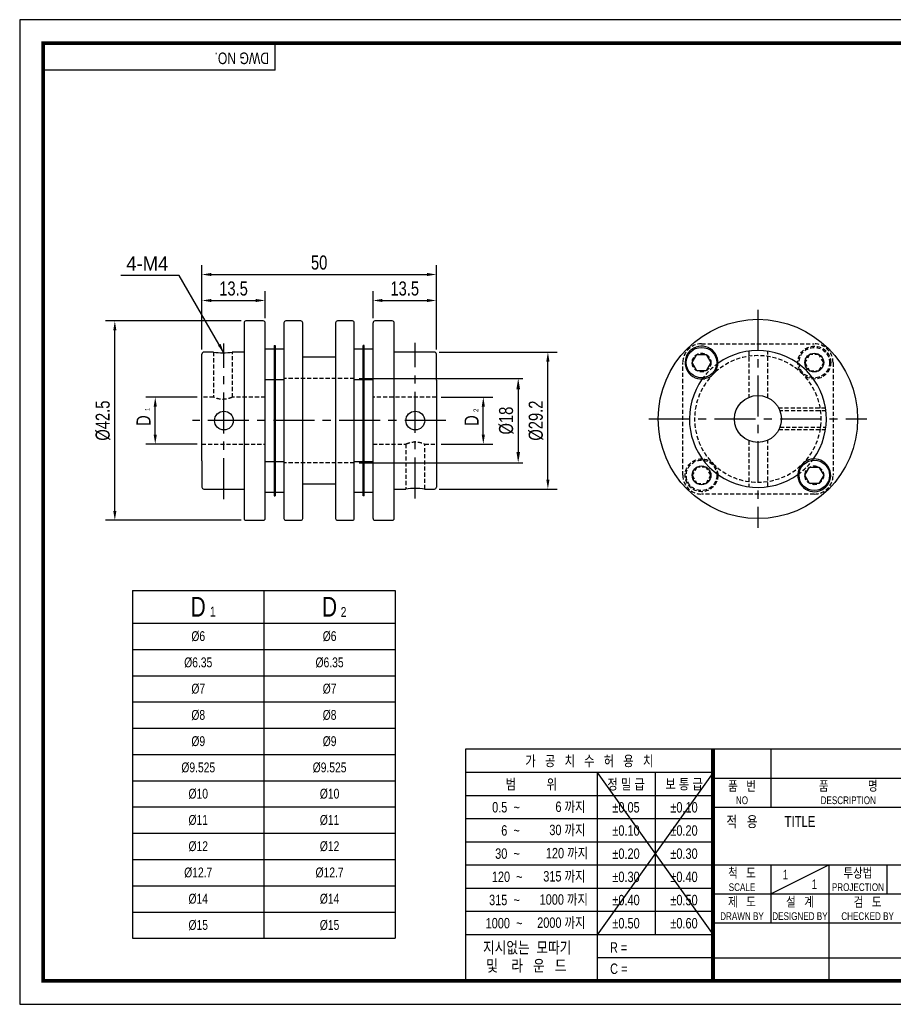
# Model space of a CAD drawing. Header units: millimetres. Extents: x 0 to 297, y 0 to 210.
# Tile 1 of 2: x 0 to 186, y 0 to 210. Entities that reach past the tile are written whole.
import ezdxf
from ezdxf.enums import TextEntityAlignment as Align

# ---------------------------------------------------------------- set-up
doc = ezdxf.new("R2010")
doc.units = ezdxf.units.MM
doc.header["$LTSCALE"] = 7
for name, pattern in [('CENTER', [2, 1.25, -0.25, 0.25, -0.25]), ('CENTER2', [1.125, 0.75, -0.125, 0.125, -0.125]), ('DASHED', [0.75, 0.5, -0.25]), ('HIDDEN', [0.375, 0.25, -0.125]), ('HIDDEN2', [0.1875, 0.125, -0.0625]), ('PHANTOM2', [1.25, 0.625, -0.125, 0.125, -0.125, 0.125, -0.125])]:
    doc.linetypes.add(name, pattern=pattern)
doc.layers.get('0').update_dxf_attribs({"linetype": 'CONTINUOUS'})
doc.layers.get('Defpoints').update_dxf_attribs({"linetype": 'CONTINUOUS'})
for name, color, linetype in [('BM', 2, 'CONTINUOUS'), ('C', 1, 'CENTER2'), ('CT', 1, 'CENTER'), ('D', 7, 'CONTINUOUS'), ('DIM', 7, 'CONTINUOUS'), ('H', 3, 'HIDDEN'), ('HD', 4, 'DASHED'), ('P', 4, 'PHANTOM2')]:
    doc.layers.add(name, color=color, linetype=linetype)
doc.styles.get("Standard").update_dxf_attribs({"font": 'Gulim.ttf', "width": 0.8, "height": 3})
doc.dimstyles.new('LIM', dxfattribs={"dimtxt": 2, "dimasz": 2, "dimexe": 2, "dimexo": 1, "dimgap": 1, "dimtad": 1, "dimdec": 3, "dimzin": 9, "dimdsep": 46, "dimtxsty": 'Standard', "dimcen": 3, "dimclrd": 1, "dimclre": 1, "dimadec": 0, "dimazin": 0, "dimtfac": 1, "dimtdec": 3, "dimtmove": 0, "dimatfit": 3, "dimfxl": 0, "dimtolj": 1, "dimtzin": 0, "dimarcsym": 0})
doc.dimstyles.get("Standard").update_dxf_attribs({"dimtxt": 0.18, "dimasz": 0.18, "dimexe": 0.18, "dimexo": 0.0625, "dimgap": 0.09, "dimtad": 0, "dimtih": 1, "dimtoh": 1, "dimdec": 4, "dimzin": 0, "dimdsep": 46, "dimtxsty": 'Standard', "dimcen": 0.09, "dimadec": 0, "dimazin": 0, "dimtfac": 1, "dimtdec": 4, "dimtofl": 0, "dimtmove": 0, "dimatfit": 3, "dimfxl": 0, "dimtolj": 1, "dimtzin": 0, "dimarcsym": 0})

# ---------------------------------------------------------------- blocks, each defined once
blk = doc.blocks.new('*D62')
at = {"layer": 'Defpoints', "color": 0}
for p in [(52.34, 150.11), (52.34, 145.34), (38.84, 138.69)]:
    blk.add_point(p, dxfattribs=at)
at = {"layer": 'DIM', "color": 1, "lineweight": -2}
for p, q in [((38.84, 139.69), (38.84, 152.11)), ((52.34, 146.34), (52.34, 152.11)), ((40.84, 150.11), (50.34, 150.11))]:
    blk.add_line(p, q, dxfattribs=at)
at = {"layer": 'DIM', "color": 1}
for points in [[(40.84, 150.44), (40.84, 149.78), (38.84, 150.11)], [(50.34, 150.44), (50.34, 149.78), (52.34, 150.11)]]:
    blk.add_solid(points, dxfattribs=at)
at = {"layer": 'DIM', "color": 0, "insert": (45.59, 152.65), "char_height": 3, "attachment_point": 5}
blk.add_mtext('\\A1;13.5', dxfattribs=at)
blk = doc.blocks.new('*D63')
at = {"layer": 'Defpoints', "color": 0}
for p in [(20.28, 145.74), (48.24, 145.74), (48.24, 103.24)]:
    blk.add_point(p, dxfattribs=at)
at = {"layer": 'DIM', "color": 1, "lineweight": -2}
for p, q in [((47.24, 145.74), (18.28, 145.74)), ((20.28, 105.24), (20.28, 143.74)), ((47.24, 103.24), (18.28, 103.24))]:
    blk.add_line(p, q, dxfattribs=at)
at = {"layer": 'DIM', "color": 1}
for points in [[(19.95, 143.74), (20.62, 143.74), (20.28, 145.74)], [(19.95, 105.24), (20.62, 105.24), (20.28, 103.24)]]:
    blk.add_solid(points, dxfattribs=at)
at = {"layer": 'DIM', "color": 0, "insert": (17.74, 124.49), "char_height": 3, "attachment_point": 5, "rotation": 90}
blk.add_mtext('\\A1;%%c42.5', dxfattribs=at)
blk = doc.blocks.new('*D64')
at = {"layer": 'Defpoints', "color": 0}
for p in [(88.84, 155.65), (38.84, 138.69), (88.84, 138.69)]:
    blk.add_point(p, dxfattribs=at)
at = {"layer": 'DIM', "color": 1, "lineweight": -2}
for p, q in [((38.84, 139.69), (38.84, 157.65)), ((88.84, 139.69), (88.84, 157.65)), ((40.84, 155.65), (86.84, 155.65))]:
    blk.add_line(p, q, dxfattribs=at)
at = {"layer": 'DIM', "color": 1}
for points in [[(40.84, 155.99), (40.84, 155.32), (38.84, 155.65)], [(86.84, 155.99), (86.84, 155.32), (88.84, 155.65)]]:
    blk.add_solid(points, dxfattribs=at)
at = {"layer": 'DIM', "color": 0, "insert": (63.84, 158.19), "char_height": 3, "attachment_point": 5}
blk.add_mtext('\\A1;50', dxfattribs=at)
blk = doc.blocks.new('*D65')
at = {"layer": 'Defpoints', "color": 0}
for p in [(28.9, 129.49), (38.84, 129.49), (38.84, 119.49)]:
    blk.add_point(p, dxfattribs=at)
at = {"layer": 'DIM', "color": 1, "lineweight": -2}
for p, q in [((37.84, 129.49), (26.9, 129.49)), ((28.9, 121.49), (28.9, 127.49)), ((37.84, 119.49), (26.9, 119.49))]:
    blk.add_line(p, q, dxfattribs=at)
at = {"layer": 'DIM', "color": 1}
for points in [[(28.56, 127.49), (29.23, 127.49), (28.9, 129.49)], [(28.56, 121.49), (29.23, 121.49), (28.9, 119.49)]]:
    blk.add_solid(points, dxfattribs=at)
at = {"layer": 'DIM', "color": 0, "insert": (26.4, 124.49), "char_height": 3, "attachment_point": 5, "rotation": 90}
blk.add_mtext('\\A1;D', dxfattribs=at)
blk = doc.blocks.new('*D66')
at = {"layer": 'Defpoints', "color": 0}
for p in [(88.84, 129.49), (98.84, 129.49), (88.84, 119.49)]:
    blk.add_point(p, dxfattribs=at)
at = {"layer": 'DIM', "color": 1, "lineweight": -2}
for p, q in [((89.84, 129.49), (100.84, 129.49)), ((98.84, 121.49), (98.84, 127.49)), ((89.84, 119.49), (100.84, 119.49))]:
    blk.add_line(p, q, dxfattribs=at)
at = {"layer": 'DIM', "color": 1}
for points in [[(98.5, 127.49), (99.17, 127.49), (98.84, 129.49)], [(98.5, 121.49), (99.17, 121.49), (98.84, 119.49)]]:
    blk.add_solid(points, dxfattribs=at)
at = {"layer": 'DIM', "color": 0, "insert": (96.34, 124.49), "char_height": 3, "attachment_point": 5, "rotation": 90}
blk.add_mtext('\\A1;D', dxfattribs=at)
blk = doc.blocks.new('*D67')
at = {"layer": 'Defpoints', "color": 0}
for p in [(88.44, 139.09), (112.61, 139.09), (88.44, 109.89)]:
    blk.add_point(p, dxfattribs=at)
at = {"layer": 'DIM', "color": 1, "lineweight": -2}
for p, q in [((89.44, 139.09), (114.61, 139.09)), ((112.61, 111.89), (112.61, 137.09)), ((89.44, 109.89), (114.61, 109.89))]:
    blk.add_line(p, q, dxfattribs=at)
at = {"layer": 'DIM', "color": 1}
for points in [[(112.27, 137.09), (112.94, 137.09), (112.61, 139.09)], [(112.27, 111.89), (112.94, 111.89), (112.61, 109.89)]]:
    blk.add_solid(points, dxfattribs=at)
at = {"layer": 'DIM', "color": 0, "insert": (110.07, 124.49), "char_height": 3, "attachment_point": 5, "rotation": 90}
blk.add_mtext('\\A1;%%c29.2', dxfattribs=at)
blk = doc.blocks.new('*D68')
at = {"layer": 'Defpoints', "color": 0}
for p in [(88.84, 150.11), (75.34, 145.34), (88.84, 138.69)]:
    blk.add_point(p, dxfattribs=at)
at = {"layer": 'DIM', "color": 1, "lineweight": -2}
for p, q in [((75.34, 146.34), (75.34, 152.11)), ((88.84, 139.69), (88.84, 152.11)), ((77.34, 150.11), (86.84, 150.11))]:
    blk.add_line(p, q, dxfattribs=at)
at = {"layer": 'DIM', "color": 1}
for points in [[(77.34, 150.44), (77.34, 149.78), (75.34, 150.11)], [(86.84, 150.44), (86.84, 149.78), (88.84, 150.11)]]:
    blk.add_solid(points, dxfattribs=at)
at = {"layer": 'DIM', "color": 0, "insert": (82.09, 152.65), "char_height": 3, "attachment_point": 5}
blk.add_mtext('\\A1;13.5', dxfattribs=at)
blk = doc.blocks.new('*D70')
at = {"layer": 'D', "color": 1, "lineweight": -2}
for p, q in [((72.34, 133.49), (107.28, 133.49)), ((106.28, 131.19), (106.28, 117.79)), ((72.34, 115.49), (107.28, 115.49))]:
    blk.add_line(p, q, dxfattribs=at)
at = {"layer": 'D', "color": 1}
for points in [[(105.9, 131.19), (106.67, 131.19), (106.28, 133.49)], [(105.9, 117.79), (106.67, 117.79), (106.28, 115.49)]]:
    blk.add_solid(points, dxfattribs=at)
at = {"layer": 'Defpoints', "color": 0}
for p in [(71.34, 133.49), (71.34, 115.49), (106.28, 115.49)]:
    blk.add_point(p, dxfattribs=at)
at = {"layer": 'D', "insert": (103.74, 124.49), "char_height": 3, "attachment_point": 5, "rotation": 90}
blk.add_mtext('\\A1;%%c18', dxfattribs=at)

msp = doc.modelspace()

# ---------------------------------------------------------------- linework, layer by layer
for p, q in [((54.43705, 199.23234), (54.43705, 205)), ((54.43705, 199.23234), (5, 199.23234)), ((24.06458, 88.28555), (24.06458, 14.08555)), ((24.06458, 88.28555), (80.06458, 88.28555)), ((80.06458, 88.28555), (80.06458, 14.08555)), ((95.07575, 54.43705), (95.07575, 5)), ((147.8086, 54.43705), (95.07575, 54.43705)), ((292, 54.43705), (147.8086, 54.43705)), ((147.8086, 54.43705), (147.8086, 5)), ((160.16787, 54.43705), (160.16787, 42.07779)), ((147.8086, 49.42948), (95.07575, 49.42948)), ((147.8086, 49.42948), (123.09008, 14.82355)), ((123.09008, 49.42948), (147.8086, 14.82355)), ((123.09008, 49.42948), (123.09008, 5)), ((135.44934, 49.42948), (135.44934, 14.82355)), ((147.8086, 48.25742), (292, 48.25742)), ((147.8086, 44.48577), (95.07575, 44.48577)), ((147.8086, 42.07779), (292, 42.07779)), ((147.8086, 39.54207), (95.07575, 39.54207)), ((147.8086, 34.59837), (95.07575, 34.59837)), ((147.8086, 29.65466), (95.07575, 29.65466)), ((147.8086, 29.71852), (292, 29.71852)), ((160.16787, 23.53889), (172.52713, 29.71852)), ((160.16787, 29.71852), (160.16787, 17.35926)), ((172.52713, 29.71852), (172.52713, 5)), ((184.88639, 29.71852), (184.88639, 23.53889)), ((147.8086, 24.71096), (95.07575, 24.71096)), ((147.8086, 23.53889), (221.96418, 23.53889)), ((147.8086, 19.76725), (95.07575, 19.76725)), ((147.8086, 17.35926), (292, 17.35926)), ((147.8086, 14.82355), (95.07575, 14.82355)), ((24.06458, 14.08555), (80.06458, 14.08555)), ((147.8086, 9.87984), (123.09008, 9.87984)), ((147.8086, 9.87984), (221.96418, 9.87984))]:
    msp.add_line(p, q)
at = {"color": 4}
for p, q in [((52.06458, 88.28555), (52.06458, 14.08555)), ((24.06458, 81.28555), (80.06458, 81.28555))]:
    msp.add_line(p, q, dxfattribs=at)
at = {"color": 1}
for p, q in [((24.06458, 75.68555), (80.06458, 75.68555)), ((24.06458, 70.08555), (80.06458, 70.08555)), ((24.06458, 64.48555), (80.06458, 64.48555)), ((24.06458, 58.88555), (80.06458, 58.88555)), ((24.06458, 53.28555), (80.06458, 53.28555)), ((24.06458, 47.68555), (80.06458, 47.68555)), ((24.06458, 42.08555), (80.06458, 42.08555)), ((24.06458, 36.48555), (80.06458, 36.48555)), ((24.06458, 30.88555), (80.06458, 30.88555)), ((24.06458, 25.28555), (80.06458, 25.28555)), ((24.06458, 19.68555), (80.06458, 19.68555))]:
    msp.add_line(p, q, dxfattribs=at)
msp.add_lwpolyline([(297, 210), (0, 210), (0, 0), (297, 0)], close=True)
msp.add_lwpolyline([(292, 205, 0.8, 0.8, 0), (5, 205, 0.8, 0.8, 0), (5, 5, 0.8, 0.8, 0), (292, 5, 0.8, 0.8, 0)], format="xyseb", close=True)
at = {"const_width": 0.82395}
msp.add_lwpolyline([(147.8086, 5), (147.8086, 54.43705)], dxfattribs=at)
at = {"layer": 'BM', "linetype": 'Continuous'}
for p, q in [((47.83752, 145.33932), (47.83752, 103.63932)), ((51.93752, 145.73932), (48.23752, 145.73932)), ((52.33752, 103.63932), (52.33752, 145.33932)), ((56.33752, 145.33932), (56.33752, 103.63932)), ((59.93752, 145.73932), (56.73752, 145.73932)), ((60.33752, 103.63932), (60.33752, 145.33932)), ((67.33752, 145.33932), (67.33752, 103.63932)), ((70.93752, 145.73932), (67.73752, 145.73932)), ((71.33752, 103.63932), (71.33752, 145.33932)), ((75.33752, 103.63932), (75.33752, 145.33932)), ((79.43752, 145.73932), (75.73752, 145.73932)), ((79.83752, 103.63932), (79.83752, 145.33932)), ((38.83752, 115.89415), (38.83752, 138.68932)), ((41.34129, 139.08932), (39.23752, 139.08932)), ((47.83752, 139.08932), (45.3289, 139.08932)), ((54.23752, 139.76013), (52.33752, 139.76013)), ((54.23752, 140.51013), (54.23752, 136.51013)), ((54.23752, 140.51013), (54.43752, 140.51013)), ((54.43752, 140.51013), (54.43752, 136.51013)), ((56.33752, 139.76013), (54.43752, 139.76013)), ((73.23752, 139.76013), (71.33752, 139.76013)), ((73.23752, 136.51013), (73.23752, 140.51013)), ((73.43752, 140.51013), (73.23752, 140.51013)), ((73.43752, 136.51013), (73.43752, 140.51013)), ((75.33752, 139.76013), (73.43752, 139.76013)), ((88.43752, 139.08932), (79.83752, 139.08932)), ((88.83752, 135.79255), (88.83752, 138.68932)), ((54.23752, 136.51013), (54.23752, 112.4685)), ((54.43752, 136.51013), (54.43752, 112.4685)), ((67.33752, 137.98932), (60.33752, 137.98932)), ((67.33752, 137.98932), (64.72257, 137.98932)), ((73.23752, 112.4685), (73.23752, 136.51013)), ((73.43752, 112.4685), (73.43752, 136.51013)), ((143.36157, 136.86452), (144.36157, 138.59657)), ((144.36157, 135.13247), (143.36157, 136.86452)), ((144.36157, 138.59657), (146.36157, 138.59657)), ((146.36157, 138.59657), (147.36157, 136.86452)), ((147.36157, 136.86452), (146.36157, 135.13247)), ((88.83752, 133.08448), (88.83752, 135.79255)), ((146.36157, 135.13247), (144.36157, 135.13247)), ((52.33752, 133.26013), (54.23752, 133.26013)), ((54.43752, 133.26013), (56.33752, 133.26013)), ((71.33752, 133.26013), (73.23752, 133.26013)), ((73.43752, 133.26013), (75.33752, 133.26013)), ((88.83752, 133.08448), (88.83752, 110.28932)), ((38.83752, 115.89415), (38.83752, 113.18608)), ((54.23752, 115.7185), (52.33752, 115.7185)), ((56.33752, 115.7185), (54.43752, 115.7185)), ((73.23752, 115.7185), (71.33752, 115.7185)), ((75.33752, 115.7185), (73.43752, 115.7185)), ((167.4032, 112.82289), (168.4032, 114.55494)), ((168.4032, 114.55494), (170.4032, 114.55494)), ((170.4032, 114.55494), (171.4032, 112.82289)), ((38.83752, 113.18608), (38.83752, 110.28932)), ((54.23752, 112.4685), (54.23752, 108.4685)), ((54.43752, 112.4685), (54.43752, 108.4685)), ((73.23752, 108.4685), (73.23752, 112.4685)), ((73.43752, 108.4685), (73.43752, 112.4685)), ((168.4032, 111.09084), (167.4032, 112.82289)), ((171.4032, 112.82289), (170.4032, 111.09084)), ((39.23752, 109.88932), (47.83752, 109.88932)), ((52.33752, 109.2185), (54.23752, 109.2185)), ((54.43752, 109.2185), (56.33752, 109.2185)), ((60.33752, 110.98932), (62.87668, 110.98932)), ((60.33752, 110.98932), (67.33752, 110.98932)), ((71.33752, 109.2185), (73.23752, 109.2185)), ((73.43752, 109.2185), (75.33752, 109.2185)), ((79.83752, 109.88932), (82.34613, 109.88932)), ((86.33374, 109.88932), (88.43752, 109.88932)), ((170.4032, 111.09084), (168.4032, 111.09084)), ((54.23752, 108.4685), (54.43752, 108.4685)), ((73.43752, 108.4685), (73.23752, 108.4685)), ((48.23752, 103.23932), (51.93752, 103.23932)), ((56.73752, 103.23932), (59.93752, 103.23932)), ((67.73752, 103.23932), (70.93752, 103.23932)), ((75.73752, 103.23932), (79.43752, 103.23932))]:
    msp.add_line(p, q, dxfattribs=at)
at = {"layer": 'BM', "linetype": 'HIDDEN2'}
for p, q in [((73.43752, 139.76013), (73.23752, 139.76013)), ((73.43752, 138.51013), (73.23752, 138.51013)), ((54.43752, 115.7185), (54.23752, 115.7185)), ((73.23752, 109.2185), (73.43752, 109.2185))]:
    msp.add_line(p, q, dxfattribs=at)
at = {"layer": 'BM', "linetype": 'Continuous'}
for centre, radius in [((157.38239, 124.84371), 21.25), ((157.38239, 124.84371), 21.25), ((145.36157, 136.86452), 3.25), ((169.4032, 136.86452), 2), ((169.4032, 136.86452), 2), ((157.38239, 124.84371), 5), ((43.53752, 124.48932), 2), ((84.33752, 124.48932), 2), ((169.4032, 112.82289), 3.25), ((145.36157, 112.82289), 2), ((145.36157, 112.82289), 2)]:
    msp.add_circle(centre, radius, dxfattribs=at)
for centre, radius, start, end in [((48.23752, 145.33932), 0.4, 90, 180), ((51.93752, 145.33932), 0.4, 0, 90), ((56.73752, 145.33932), 0.4, 90, 180), ((59.93752, 145.33932), 0.4, 0, 90), ((67.73752, 145.33932), 0.4, 90, 180), ((70.93752, 145.33932), 0.4, 0, 90), ((75.73752, 145.33932), 0.4, 90, 180), ((79.43752, 145.33932), 0.4, 0, 90), ((39.23752, 138.68932), 0.4, 90, 180), ((43.33759, 153.49592), 14.5451, 262.0963209, 277.9031133), ((88.43752, 138.68932), 0.4, 0, 90), ((145.36157, 136.86452), 3.5, 357.2471049, 272.7528951), ((157.38239, 124.84371), 14.6, 324.2750957, 125.7249043), ((145.36157, 136.86452), 3.5, 348.1691705, 357.2471049), ((145.36157, 136.86452), 3.5, 281.8308295, 348.1691705), ((157.38239, 124.84371), 14.6, 144.2750957, 305.7249043), ((145.36157, 136.86452), 3.5, 272.7528951, 281.8308295), ((169.4032, 112.82289), 3.5, 177.2471049, 92.7528951), ((169.4032, 112.82289), 3.5, 101.8308295, 168.1691705), ((169.4032, 112.82289), 3.5, 92.7528951, 101.8308295), ((169.4032, 112.82289), 3.5, 168.1691705, 177.2471049), ((39.23752, 110.28932), 0.4, 180, 270), ((84.33745, 95.48271), 14.5451, 82.0963209, 97.9031133), ((88.43752, 110.28932), 0.4, 270, 0), ((48.23752, 103.63932), 0.4, 180, 270), ((51.93752, 103.63932), 0.4, 270, 0), ((56.73752, 103.63932), 0.4, 180, 270), ((59.93752, 103.63932), 0.4, 270, 0), ((67.73752, 103.63932), 0.4, 180, 270), ((70.93752, 103.63932), 0.4, 270, 0), ((75.73752, 103.63932), 0.4, 180, 270), ((79.43752, 103.63932), 0.4, 270, 0)]:
    msp.add_arc(centre, radius, start, end, dxfattribs=at)
at = {"layer": 'BM', "linetype": 'HIDDEN2'}
for centre, radius, start, end in [((169.4032, 136.86452), 4, 0, 90), ((145.36157, 136.86452), 3.5, 349.1332181, 357.2471049), ((145.36157, 136.86452), 3.5, 348.1691705, 348.7373747), ((145.36157, 136.86452), 3.5, 272.7528951, 281.8308295), ((157.38239, 124.84371), 13.5, 225, 45), ((169.4032, 112.82289), 3.5, 92.7528951, 101.8308295), ((169.4032, 112.82289), 3.5, 169.1332181, 177.2471049), ((169.4032, 112.82289), 3.5, 168.1691705, 168.7373747)]:
    msp.add_arc(centre, radius, start, end, dxfattribs=at)
at = {"layer": 'C'}
msp.add_line((147.8086, 49.42948), (147.8086, 49.39613), dxfattribs=at)
at = {"layer": 'CT'}
for p, q in [((157.38239, 148.09371), (157.38239, 101.59371)), ((43.53752, 107.75082), (43.53752, 140.95082)), ((84.33752, 107.88932), (84.33752, 141.08932)), ((62.87668, 124.48932), (36.83752, 124.48932)), ((90.83752, 124.48932), (60.33752, 124.48932)), ((134.13239, 124.84371), (180.63239, 124.84371))]:
    msp.add_line(p, q, dxfattribs=at)
at = {"layer": 'CT', "color": 4, "linetype": 'HIDDEN2'}
for p, q in [((71.33752, 133.48932), (56.33752, 133.48932)), ((71.33752, 115.48932), (56.33752, 115.48932))]:
    msp.add_line(p, q, dxfattribs=at)
at = {"layer": 'H'}
msp.add_line((147.8086, 49.31275), (147.8086, 49.27106), dxfattribs=at)
at = {"layer": 'HD', "linetype": 'HIDDEN2'}
for p, q in [((145.36157, 140.86452), (169.4032, 140.86452)), ((41.33752, 139.08932), (41.33752, 129.48599)), ((45.33752, 129.48552), (45.33752, 139.08932)), ((54.43752, 139.76013), (54.23752, 139.76013)), ((155.48113, 139.31938), (155.48113, 129.46812)), ((159.48113, 129.38302), (159.48113, 139.293)), ((54.43752, 138.51013), (54.23752, 138.51013)), ((141.36157, 112.82289), (141.36157, 136.86452)), ((168.4032, 138.59657), (167.4032, 136.86452)), ((167.4032, 136.86452), (168.4032, 135.13247)), ((170.4032, 138.59657), (168.4032, 138.59657)), ((171.4032, 136.86452), (170.4032, 138.59657)), ((170.4032, 135.13247), (171.4032, 136.86452)), ((173.4032, 136.86452), (173.4032, 112.82289)), ((54.23752, 134.51013), (54.43752, 134.51013)), ((73.23752, 134.51013), (73.43752, 134.51013)), ((168.4032, 135.13247), (170.4032, 135.13247)), ((54.23752, 133.26013), (54.43752, 133.26013)), ((73.23752, 133.26013), (73.43752, 133.26013)), ((41.34023, 129.48932), (38.83752, 129.48932)), ((52.33752, 129.48932), (45.33025, 129.48932)), ((54.43752, 129.48932), (54.23752, 129.48932)), ((73.43752, 129.48932), (73.23752, 129.48932)), ((88.83752, 129.48932), (75.33752, 129.48932)), ((171.80537, 127.11031), (161.83913, 127.11031)), ((171.87988, 126.5771), (162.0738, 126.5771)), ((161.83913, 122.5771), (171.80537, 122.5771)), ((162.0738, 123.11031), (171.87988, 123.11031)), ((155.48113, 120.21929), (155.48113, 110.36803)), ((159.48113, 110.39442), (159.48113, 120.30439)), ((38.83752, 119.48932), (52.33752, 119.48932)), ((54.23752, 119.48932), (54.43752, 119.48932)), ((73.23752, 119.48932), (73.43752, 119.48932)), ((75.33752, 119.48932), (82.34478, 119.48932)), ((82.33752, 119.49311), (82.33752, 109.88932)), ((86.33481, 119.48932), (88.83752, 119.48932)), ((86.33752, 109.88932), (86.33752, 119.49264)), ((73.43752, 115.7185), (73.23752, 115.7185)), ((54.43752, 114.4685), (54.23752, 114.4685)), ((73.43752, 114.4685), (73.23752, 114.4685)), ((144.36157, 114.55494), (143.36157, 112.82289)), ((146.36157, 114.55494), (144.36157, 114.55494)), ((147.36157, 112.82289), (146.36157, 114.55494)), ((143.36157, 112.82289), (144.36157, 111.09084)), ((146.36157, 111.09084), (147.36157, 112.82289)), ((54.23752, 110.4685), (54.43752, 110.4685)), ((54.23752, 109.2185), (54.43752, 109.2185)), ((73.23752, 110.4685), (73.43752, 110.4685)), ((144.36157, 111.09084), (146.36157, 111.09084)), ((169.4032, 108.82289), (145.36157, 108.82289))]:
    msp.add_line(p, q, dxfattribs=at)
for centre, radius in [((145.36157, 136.86452), 2), ((169.4032, 136.86452), 3.5), ((169.4032, 136.86452), 3.25), ((145.36157, 112.82289), 3.5), ((145.36157, 112.82289), 3.25), ((169.4032, 112.82289), 2)]:
    msp.add_circle(centre, radius, dxfattribs=at)
for centre, radius, start, end in [((145.36157, 136.86452), 4, 90, 180), ((157.38239, 124.84371), 13.5, 45, 225), ((157.38239, 124.84371), 14.6, 125.7249043, 144.2750957), ((157.38239, 124.84371), 14.6, 305.7249043, 324.2750957), ((145.36157, 112.82289), 4, 180, 270), ((169.4032, 112.82289), 4, 270, 0)]:
    msp.add_arc(centre, radius, start, end, dxfattribs=at)
for points in [[(45.33752, 129.48834), (45.33752, 129.48831), (45.33751, 129.48829), (45.33651, 129.47743), (45.11529, 129.3702), (44.38458, 129.1385), (43.86606, 129.0278), (42.81366, 129.02723), (42.29411, 129.13739), (41.55738, 129.37089), (41.33944, 129.47701), (41.33752, 129.48824), (41.33752, 129.48829), (41.33752, 129.48834)], [(82.33752, 119.49029), (82.33752, 119.49032), (82.33752, 119.49034), (82.33853, 119.50121), (82.55974, 119.60844), (83.29046, 119.84013), (83.80897, 119.95083), (84.86137, 119.9514), (85.38092, 119.84124), (86.11765, 119.60774), (86.33559, 119.50162), (86.33751, 119.49039), (86.33752, 119.49034), (86.33752, 119.49029)]]:
    msp.add_open_spline(points, degree=3, knots=[0.249705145, 0.249705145, 0.249705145, 0.249705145, 0.25, 0.25, 0.375, 0.375, 0.5, 0.5, 0.625, 0.625, 0.75, 0.75, 0.7505842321, 0.7505842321, 0.7505842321, 0.7505842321], dxfattribs=at)
at = {"layer": 'P'}
msp.add_line((147.8086, 49.22104), (147.8086, 49.16267), dxfattribs=at)

# ---------------------------------------------------------------- texts
at = {"color": 0}
for s, insert, char_height, width, attachment_point in [('D', (38.06458, 84.78555), 4.2, 28, 5), ('D', (66.06458, 84.78555), 4.2, 28, 5), ('1', (40.5604, 84.81044), 2.1, 6.3, 1), ('2', (68.43078, 84.72998), 2.1, 3.36, 1), ('%%c6', (38.06458, 78.48555), 2.1, 28, 5), ('%%c6', (66.06458, 78.48555), 2.1, 28, 5), ('%%c6.35', (38.06458, 72.88555), 2.1, 28, 5), ('%%c6.35', (66.06458, 72.88555), 2.1, 28, 5), ('%%c7', (38.06458, 67.28555), 2.1, 28, 5), ('%%c7', (66.06458, 67.28555), 2.1, 28, 5), ('%%c8', (38.06458, 61.68555), 2.1, 28, 5), ('%%c8', (66.06458, 61.68555), 2.1, 28, 5), ('%%c9', (38.06458, 56.08555), 2.1, 28, 5), ('%%c9', (66.06458, 56.08555), 2.1, 28, 5), ('%%c9.525', (38.06458, 50.48555), 2.1, 28, 5), ('%%c9.525', (66.06458, 50.48555), 2.1, 28, 5), ('%%c10', (38.06458, 44.88555), 2.1, 28, 5), ('%%c10', (66.06458, 44.88555), 2.1, 28, 5), ('%%c11', (38.06458, 39.28555), 2.1, 28, 5), ('%%c11', (66.06458, 39.28555), 2.1, 28, 5), ('%%c12', (38.06458, 33.68555), 2.1, 28, 5), ('%%c12', (66.06458, 33.68555), 2.1, 28, 5), ('%%c12.7', (38.06458, 28.08555), 2.1, 28, 5), ('%%c12.7', (66.06458, 28.08555), 2.1, 28, 5), ('%%c14', (38.06458, 22.48555), 2.1, 28, 5), ('%%c14', (66.06458, 22.48555), 2.1, 28, 5), ('%%c15', (38.06458, 16.88555), 2.1, 28, 5), ('%%c15', (66.06458, 16.88555), 2.1, 28, 5)]:
    msp.add_mtext(s, dxfattribs=dict(at, insert=insert, char_height=char_height, width=width, attachment_point=attachment_point))
at = {"layer": 'D', "width": 0.8}
msp.add_text('DWG NO.', height=2.471852, rotation=180, dxfattribs=at).set_placement((53.16809, 203.00065))
for s, height, p in [('가   공   치   수   허   용   치', 2.2246672, (121.44218, 51.93326)), ('범          위', 2.2246672, (109.08292, 46.95763)), ('정 밀 급', 2.224667, (129.26971, 46.95763)), ('보 통 급', 2.224667, (141.62897, 46.95763)), ('품   번', 2.059877, (153.98824, 46.60952)), ('품              명', 2.0598771, (176.64688, 46.60952)), ('NO', 1.647902, (153.98824, 43.5197)), ('DESCRIPTION', 1.6479017, (176.64688, 43.5197)), ('%%p0.05', 2.224667, (129.26971, 42.01392)), ('%%p0.10', 2.224667, (141.62897, 42.01392)), ('적   용', 2.307062, (153.98824, 38.98797)), ('TITLE', 2.307062, (166.3475, 38.98797)), ('%%p0.10', 2.224667, (129.26971, 37.07022)), ('%%p0.20', 2.224667, (141.62897, 37.07022)), ('%%p0.20', 2.224667, (129.26971, 32.12651)), ('%%p0.30', 2.224667, (141.62897, 32.12651)), ('척   도', 2.059877, (153.98824, 28.07062)), ('투상법', 2.059877, (178.70676, 28.07062)), ('%%p0.30', 2.224667, (129.26971, 27.18281)), ('%%p0.40', 2.224667, (141.62897, 27.18281)), ('1', 2.05988, (163.25768, 27.65865)), ('SCALE', 1.647902, (153.98824, 24.98081)), ('1', 2.05988, (169.43731, 25.59877)), ('PROJECTION', 1.647902, (178.70676, 24.98081)), ('%%p0.40', 2.224667, (129.26971, 22.2391)), ('%%p0.50', 2.224667, (141.62897, 22.2391)), ('제   도', 2.059877, (153.98824, 21.89099)), ('설   계', 2.059877, (166.3475, 21.89099)), ('검   도', 2.059877, (180.76664, 21.89099)), ('%%p0.50', 2.224667, (129.26971, 17.2954)), ('%%p0.60', 2.224667, (141.62897, 17.2954))]:
    msp.add_text(s, height=height, dxfattribs=at).set_placement(p, align=Align.MIDDLE)
for s, height, p in [('DRAWN BY', 1.647902, (153.98824, 17.97719)), ('DESIGNED BY', 1.6479017, (166.3475, 17.97719)), ('CHECKED BY', 1.647902, (180.76664, 17.97719))]:
    msp.add_text(s, height=height, dxfattribs=at).set_placement(p, align=Align.CENTER)
at = {"layer": 'D', "linetype": 'ByBlock', "width": 0.8}
for s, height, p in [('지시없는  모따기', 2.471852, (98.78304, 10.86753)), ('및    라   운   드', 2.4718525, (99.46232, 6.99683))]:
    msp.add_text(s, height=height, dxfattribs=at).set_placement(p)
at = {"layer": 'D', "width": 0.8}
for s, p in [('R = ', (125.83895, 10.9999)), ('C = ', (125.87797, 6.47764))]:
    msp.add_text(s, height=2.224667, dxfattribs=at).set_placement(p)
at = {"layer": 'D', "char_height": 2.224667, "attachment_point": 6}
for s, insert, width in [('0.5  ~', (106.61106, 42.01392), 8.2310624), ('6 까지', (120.61823, 42.01392), 9.8035318), ('6  ~', (106.61106, 37.07022), 8.2310216), ('30 까지', (120.61823, 37.07022), 9.8034906), ('120 까지', (121.17583, 32.12651), 12.6524242), ('30  ~', (106.61106, 32.12651), 8.2310216), ('120  ~', (107.1976, 27.18281), 8.9379913), ('315 까지', (120.61823, 27.18281), 12.0977814), ('315  ~', (106.61106, 22.2391), 9.885083), ('1000 까지', (121.14261, 22.2391), 13.3822846), ('2000 까지', (120.61823, 17.2954), 12.974319), ('1000  ~', (107.17041, 17.2954), 14.528725)]:
    msp.add_mtext(s, dxfattribs=dict(at, insert=insert, width=width))
at = {"layer": 'DIM'}
msp.add_text('4-M4', height=3, dxfattribs=at).set_placement((22.73031, 156.50276))
at = {"layer": 'DIM', "char_height": 1, "attachment_point": 1, "rotation": 90}
for s, insert, width in [('1', (26.7315, 126.54373), 3.1), ('2', (96.74391, 126.33163), 1.6)]:
    msp.add_mtext(s, dxfattribs=dict(at, insert=insert, width=width))

# ---------------------------------------------------------------- dimensions: what is measured, and where the dimension line sits
at = {"layer": 'D'}
dim = msp.add_linear_dim(base=(106.28265, 115.48932), p1=(71.33752, 133.48932), p2=(71.33752, 115.48932), angle=90, text='%%c18', dimstyle='Standard', override={"dimtxt": 2, "dimasz": 2.3, "dimexe": 1, "dimexo": 1, "dimgap": 1, "dimtad": 1, "dimtih": 0, "dimtoh": 0, "dimzin": 8, "dimcen": 1, "dimclrd": 1, "dimclre": 1, "dimclrt": 256, "dimadec": 4, "dimazin": 2, "dimtfac": 0.5, "dimtix": 1, "dimtofl": 1, "dimtmove": 2, "dimtzin": 8}, dxfattribs=at)
dim.commit()
dim.dimension.update_dxf_attribs({"geometry": '*D70', "text_midpoint": (103.74071, 124.48932)})
at = {"layer": 'DIM'}
for base, p1, p2, picture, middle in [((88.83752, 155.6536), (38.83752, 138.68932), (88.83752, 138.68932), '*D64', (63.83752, 158.19155)), ((52.33752, 150.10885), (38.83752, 138.68932), (52.33752, 145.33932), '*D62', (45.58752, 152.65079)), ((88.83752, 150.10885), (75.33752, 145.33932), (88.83752, 138.68932), '*D68', (82.08752, 152.65079))]:
    dim = msp.add_linear_dim(base=base, p1=p1, p2=p2, dimstyle='LIM', dxfattribs=at)
    dim.commit()
    dim.dimension.update_dxf_attribs({"geometry": picture, "text_midpoint": middle})
for base, p1, p2, text, picture, middle in [((20.28305, 145.73932), (48.23752, 103.23932), (48.23752, 145.73932), '%%c<>', '*D63', (17.7431, 124.48932)), ((112.60537, 139.08932), (88.43752, 109.88932), (88.43752, 139.08932), '%%c<>', '*D67', (110.06742, 124.48932)), ((28.89713, 129.48932), (38.83752, 119.48932), (38.83752, 129.48932), 'D', '*D65', (26.39513, 124.48932)), ((98.83752, 129.48932), (88.83752, 119.48932), (88.83752, 129.48932), 'D', '*D66', (96.33552, 124.48932))]:
    dim = msp.add_linear_dim(base=base, p1=p1, p2=p2, angle=90, text=text, dimstyle='LIM', dxfattribs=at)
    dim.commit()
    dim.dimension.update_dxf_attribs({"geometry": picture, "text_midpoint": middle})

# ---------------------------------------------------------------- leaders
msp.add_leader([(43.53752, 138.95219), (34.00596, 155.44327), (21.54557, 155.44327)], dimstyle='LIM', override={"dimgap": 1, "dimtad": 0}, dxfattribs=at)

doc.saveas('drawing.dxf')
